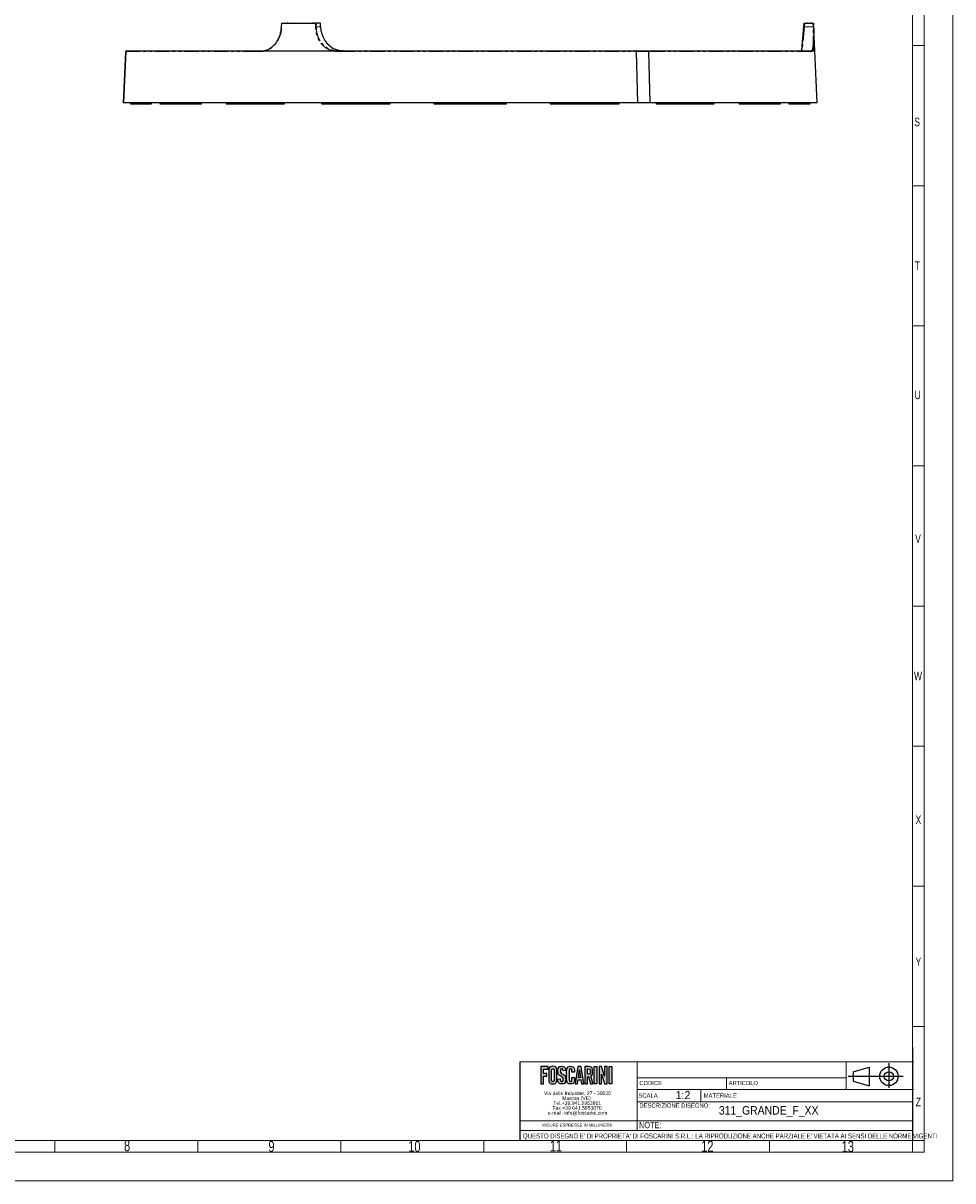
# Model space of a CAD drawing. Header units: millimetres. Extents: x 0 to 841, y 0 to 1481.
# Tile 7 of 29: x 438 to 841, y 0 to 502. Entities that reach past the tile are written whole.
import ezdxf
from ezdxf.enums import TextEntityAlignment as Align

# ---------------------------------------------------------------- set-up
doc = ezdxf.new("R2010")
doc.units = ezdxf.units.MM
doc.linetypes.add('SLD-Combinazione-di-due-tratteggi', pattern=[12.7, 6.35, -1.27, 1.27, -1.27, 1.27, -1.27])
doc.linetypes.add('SLD-Solido', pattern=[0])
for name, color, linetype in [('CARTIGLIO', 7, 'SLD-Solido'), ('DEFAULT', 15, 'SLD-Solido'), ('FORMAT', 7, 'SLD-Solido')]:
    doc.layers.add(name, color=color, linetype=linetype)
doc.styles.add('SLDTEXTSTYLE0', font='ARIAL.TTF', dxfattribs={"width": 0.948})
doc.styles.add('SLDTEXTSTYLE1', font='ARIAL.TTF', dxfattribs={"width": 0.8058})
doc.styles.add('SLDTEXTSTYLE2', font='ARIALN.TTF', dxfattribs={"width": 0.87})
doc.styles.add('SLDTEXTSTYLE3', font='GOTHIC.TTF', dxfattribs={"width": 0.913})
doc.styles.get("Standard").update_dxf_attribs({"font": 'GOTHIC.TTF'})

# ---------------------------------------------------------------- blocks, each defined once
blk = doc.blocks.new('SW_NOTE_0')
at = {"layer": 'CARTIGLIO', "color": 0, "insert": (0, 2.39), "char_height": 1.8521, "attachment_point": 1, "style": 'SLDTEXTSTYLE0'}
blk.add_mtext('DESCRIZIONE DISEGNO:', dxfattribs=at)
blk = doc.blocks.new('SW_NOTE_0_1')
at = {"layer": 'CARTIGLIO', "color": 0, "insert": (0, 2.31), "char_height": 1.793, "attachment_point": 1, "style": 'SLDTEXTSTYLE1'}
blk.add_mtext('CODICE', dxfattribs=at)
blk = doc.blocks.new('SW_NOTE_0_2')
at = {"layer": 'CARTIGLIO', "color": 0, "insert": (0, 2.39), "char_height": 1.851, "attachment_point": 1, "style": 'SLDTEXTSTYLE0'}
blk.add_mtext('SCALA', dxfattribs=at)
blk = doc.blocks.new('SW_NOTE_0_3')
at = {"layer": 'CARTIGLIO', "color": 0, "insert": (0, 2.31), "char_height": 1.793, "attachment_point": 1, "style": 'SLDTEXTSTYLE0'}
blk.add_mtext('ARTICOLO', dxfattribs=at)
blk = doc.blocks.new('SW_NOTE_0_4')
at = {"layer": 'CARTIGLIO', "color": 0, "insert": (0, 2.39), "char_height": 1.851, "attachment_point": 1, "style": 'SLDTEXTSTYLE0'}
blk.add_mtext('MATERIALE', dxfattribs=at)
blk = doc.blocks.new('SW_NOTE_0_5')
at = {"layer": 'DEFAULT', "color": 0, "insert": (3.28, 4.51), "char_height": 3.5, "attachment_point": 2, "style": 'SLDTEXTSTYLE0'}
blk.add_mtext('1:2', dxfattribs=at)
blk = doc.blocks.new('SW_NOTE_0_6')
at = {"layer": 'CARTIGLIO', "color": 0, "insert": (14.88, 1.71), "char_height": 1.3229, "attachment_point": 2, "style": 'SLDTEXTSTYLE0'}
blk.add_mtext('MISURE ESPRESSE IN MILLIMETRI', dxfattribs=at)
blk = doc.blocks.new('SW_NOTE_0_7')
at = {"layer": 'CARTIGLIO', "color": 0, "insert": (0, 2.73), "char_height": 2.11667, "attachment_point": 1, "style": 'SLDTEXTSTYLE2'}
blk.add_mtext("QUESTO DISEGNO E' DI PROPRIETA' DI FOSCARINI S.R.L.: LA RIPRODUZIONE ANCHE PARZIALE E' VIETATA AI SENSI DELLE NORME VIGENTI", dxfattribs=at)
blk = doc.blocks.new('SW_NOTE_0_8')
at = {"layer": 'CARTIGLIO', "color": 0, "insert": (0, 3.41), "char_height": 2.646, "attachment_point": 1, "style": 'SLDTEXTSTYLE2'}
blk.add_mtext('NOTE:', dxfattribs=at)
blk = doc.blocks.new('SW_NOTE_0_9')
at = {"color": 0, "linetype": 'Continuous', "lineweight": 0, "char_height": 1.5875, "attachment_point": 2, "style": 'SLDTEXTSTYLE0'}
for s, insert in [('Via delle Industrie, 27 - 30020 ', (14.56, 2.05)), ('Marcon (VE)', (14.17, -0.07)), ('Fax +39.041.5953870 ', (14.39, -4.3)), ('Tel.+39.041.5953811 ', (14.47, -2.19)), ('e-mail: info@foscarini.com', (14.59, -6.42))]:
    blk.add_mtext(s, dxfattribs=dict(at, insert=insert))
blk = doc.blocks.new('Blocco1')
at = {"layer": 'FORMAT'}
for points in [[(-99.41, 46.99), (-97.41, 46.99), (-97.41, 48.13), (-100.55, 48.13), (-100.55, 40.69), (-99.41, 40.69), (-99.41, 43.96), (-97.92, 43.96), (-97.92, 45.1), (-99.41, 45.1)], [(-76.23, 40.69), (-77.37, 40.69), (-77.37, 48.13), (-76.23, 48.13)], [(-71.83, 48.13), (-72.91, 48.13), (-72.91, 43.98), (-74.22, 48.13), (-75.29, 48.13), (-75.29, 40.69), (-74.22, 40.69), (-74.22, 44.8), (-72.91, 40.71), (-72.91, 40.71), (-72.91, 40.69), (-71.83, 40.69)], [(-69.8, 40.69), (-70.94, 40.69), (-70.94, 48.13), (-69.8, 48.13)]]:
    blk.add_hatch(color=256, dxfattribs=at).paths.add_polyline_path(points, flags=0)
h = blk.add_hatch(color=256, dxfattribs=at)
edge = h.paths.add_edge_path(flags=0)
edge.add_spline(control_points=[(-97.07, 42.49), (-97.07, 41.44), (-96.52, 40.59), (-95.35, 40.59), (-94.17, 40.59), (-93.62, 41.44), (-93.62, 42.49)], knot_values=[0, 0, 0, 0, 1, 2, 3, 4, 4, 4, 4], weights=[1, 1, 1, 1, 1, 1, 1], degree=3, periodic=0)
edge.add_line((-93.62, 42.49), (-93.62, 46.32))
edge.add_spline(control_points=[(-93.62, 46.32), (-93.62, 47.37), (-94.17, 48.23), (-95.35, 48.23), (-96.52, 48.23), (-97.07, 47.37), (-97.07, 46.32)], knot_values=[0, 0, 0, 0, 1, 2, 3, 4, 4, 4, 4], weights=[1, 1, 1, 1, 1, 1, 1], degree=3, periodic=0)
edge.add_line((-97.07, 46.32), (-97.07, 42.49))
edge = h.paths.add_edge_path(flags=0)
edge.add_line((-95.94, 42.52), (-95.94, 46.29))
edge.add_spline(control_points=[(-95.94, 46.29), (-95.94, 46.85), (-95.8, 47.12), (-95.35, 47.12), (-94.89, 47.12), (-94.75, 46.85), (-94.75, 46.29)], knot_values=[0, 0, 0, 0, 1, 2, 3, 4, 4, 4, 4], weights=[1, 1, 1, 1, 1, 1, 1], degree=3, periodic=0)
edge.add_line((-94.75, 46.29), (-94.75, 42.52))
edge.add_spline(control_points=[(-94.75, 42.52), (-94.75, 41.97), (-94.89, 41.7), (-95.35, 41.7), (-95.8, 41.7), (-95.94, 41.97), (-95.94, 42.52)], knot_values=[0, 0, 0, 0, 1, 2, 3, 4, 4, 4, 4], weights=[1, 1, 1, 1, 1, 1, 1], degree=3, periodic=0)
h = blk.add_hatch(color=256, dxfattribs=at)
edge = h.paths.add_edge_path(flags=0)
edge.add_spline(control_points=[(-90.84, 46.29), (-90.89, 46.93), (-91.19, 47.12), (-91.44, 47.12), (-91.8, 47.12), (-92.05, 46.85), (-92.05, 46.39), (-92.05, 45.12), (-89.77, 44.51), (-89.77, 42.49), (-89.77, 41.27), (-90.5, 40.59), (-91.55, 40.59), (-92.59, 40.59), (-93.19, 41.54), (-93.23, 42.65)], knot_values=[0, 0, 0, 0, 1, 2, 3, 4, 5, 6, 7, 8, 9, 10, 11, 12, 13, 13, 13, 13], weights=[1, 1, 1, 1, 1, 1, 1, 1, 1, 1, 1, 1, 1, 1, 1, 1], degree=3, periodic=0)
edge.add_line((-93.23, 42.65), (-92.16, 42.82))
edge.add_spline(control_points=[(-92.16, 42.82), (-92.12, 42.07), (-91.85, 41.7), (-91.49, 41.7), (-91.1, 41.7), (-90.84, 41.94), (-90.84, 42.38), (-90.84, 43.85), (-93.12, 44.24), (-93.12, 46.38), (-93.12, 47.56), (-92.49, 48.23), (-91.38, 48.23), (-90.47, 48.23), (-89.87, 47.48), (-89.77, 46.43)], knot_values=[0, 0, 0, 0, 1, 2, 3, 4, 5, 6, 7, 8, 9, 10, 11, 12, 13, 13, 13, 13], weights=[1, 1, 1, 1, 1, 1, 1, 1, 1, 1, 1, 1, 1, 1, 1, 1], degree=3, periodic=0)
edge.add_line((-89.77, 46.43), (-90.84, 46.29))
h = blk.add_hatch(color=256, dxfattribs=at)
edge = h.paths.add_edge_path(flags=0)
edge.add_line((-85.91, 45.64), (-87.05, 45.64))
edge.add_line((-87.05, 45.64), (-87.05, 46.22))
edge.add_spline(control_points=[(-87.05, 46.22), (-87.05, 46.85), (-87.31, 47.12), (-87.6, 47.12), (-88.06, 47.12), (-88.2, 46.85), (-88.2, 46.29)], knot_values=[0, 0, 0, 0, 1, 2, 3, 4, 4, 4, 4], weights=[1, 1, 1, 1, 1, 1, 1], degree=3, periodic=0)
edge.add_line((-88.2, 46.29), (-88.2, 42.52))
edge.add_spline(control_points=[(-88.2, 42.52), (-88.2, 41.97), (-88.06, 41.7), (-87.6, 41.7), (-87.19, 41.7), (-87.05, 41.97), (-87.05, 42.45)], knot_values=[0, 0, 0, 0, 1, 2, 3, 4, 4, 4, 4], weights=[1, 1, 1, 1, 1, 1, 1], degree=3, periodic=0)
edge.add_line((-87.05, 42.45), (-87.05, 43.35))
edge.add_line((-87.05, 43.35), (-85.91, 43.35))
edge.add_line((-85.91, 43.35), (-85.91, 42.49))
edge.add_spline(control_points=[(-85.91, 42.49), (-85.91, 41.44), (-86.46, 40.59), (-87.6, 40.59), (-88.79, 40.59), (-89.34, 41.44), (-89.34, 42.49)], knot_values=[0, 0, 0, 0, 1, 2, 3, 4, 4, 4, 4], weights=[1, 1, 1, 1, 1, 1, 1], degree=3, periodic=0)
edge.add_line((-89.34, 42.49), (-89.34, 46.32))
edge.add_spline(control_points=[(-89.34, 46.32), (-89.34, 47.37), (-88.79, 48.23), (-87.6, 48.23), (-86.46, 48.23), (-85.91, 47.3), (-85.91, 46.19)], knot_values=[0, 0, 0, 0, 1, 2, 3, 4, 4, 4, 4], weights=[1, 1, 1, 1, 1, 1, 1], degree=3, periodic=0)
edge.add_line((-85.91, 46.19), (-85.91, 45.64))
h = blk.add_hatch(color=256, dxfattribs=at)
h.paths.add_polyline_path([(-83.2, 42.37), (-82.93, 40.7), (-81.86, 40.7), (-83.05, 48.14), (-84.48, 48.14), (-85.66, 40.7), (-84.59, 40.7), (-84.33, 42.37)], flags=0)
h.paths.add_polyline_path([(-83.76, 46.65), (-83.37, 43.44), (-84.16, 43.44)], flags=0)
h = blk.add_hatch(color=256, dxfattribs=at)
edge = h.paths.add_edge_path(flags=0)
edge.add_line((-79.03, 40.69), (-77.92, 40.69))
edge.add_line((-77.92, 40.69), (-77.92, 40.69))
edge.add_line((-77.92, 40.69), (-77.92, 40.69))
edge.add_line((-77.92, 40.69), (-77.98, 40.91))
edge.add_line((-77.98, 40.91), (-78.82, 44.06))
edge.add_spline(control_points=[(-78.82, 44.06), (-78.46, 44.26), (-78.07, 44.74), (-78.07, 45.93), (-78.07, 47.52), (-78.69, 48.13), (-79.89, 48.13)], knot_values=[0, 0, 0, 0, 1, 2, 3, 4, 4, 4, 4], weights=[1, 1, 1, 1, 1, 1, 1], degree=3, periodic=0)
edge.add_line((-79.89, 48.13), (-81.39, 48.13))
edge.add_line((-81.39, 48.13), (-81.39, 40.69))
edge.add_line((-81.39, 40.69), (-80.32, 40.69))
edge.add_line((-80.32, 40.69), (-80.32, 43.74))
edge.add_spline(control_points=[(-80.32, 43.74), (-80.16, 43.74), (-79.98, 43.75), (-79.85, 43.76)], knot_values=[0, 0, 0, 0, 1, 1, 1, 1], weights=[1, 1, 1, 1], degree=3, periodic=0)
edge.add_line((-79.85, 43.76), (-79.03, 40.69))
edge = h.paths.add_edge_path(flags=0)
edge.add_spline(control_points=[(-79.94, 47.08), (-79.36, 47.08), (-79.14, 46.82), (-79.14, 45.93), (-79.14, 45.05), (-79.36, 44.79), (-79.94, 44.79)], knot_values=[0, 0, 0, 0, 1, 2, 3, 4, 4, 4, 4], weights=[1, 1, 1, 1, 1, 1, 1], degree=3, periodic=0)
edge.add_line((-79.94, 44.79), (-80.32, 44.79))
edge.add_line((-80.32, 44.79), (-80.32, 47.08))
edge.add_line((-80.32, 47.08), (-79.94, 47.08))
at = {"layer": 'CARTIGLIO', "color": 208, "linetype": 'SLD-Solido', "lineweight": 18, "true_color": 0x400040}
for p, q in [((-109.59, 50.15), (-58.81, 50.15)), ((-58.81, 38.2), (-58.81, 50.15)), ((-58.81, 50.15), (61.25, 50.15)), ((31.84, 38.2), (31.84, 50.15)), ((-58.81, 43.3), (31.84, 43.3)), ((-55.6, 40.25), (-55.6, 40.25)), ((-20.05, 43.3), (-20.05, 38.2)), ((-58.81, 38.2), (-58.81, 24.66)), ((-58.81, 38.2), (61.25, 38.2)), ((-31.12, 38.2), (-31.12, 32.88)), ((-58.81, 32.88), (60.69, 32.88)), ((-58.81, 24.66), (-109.59, 24.66)), ((-109.59, 20.34), (60.69, 20.34)), ((60.69, 24.66), (-58.81, 24.66)), ((-58.81, 24.66), (-58.81, 20.34)), ((60.69, 20.34), (60.69, 24.66)), ((60.69, 20.29), (60.69, 24.66)), ((60.69, 16.08), (60.69, 20.34)), ((60.69, 16.08), (60.69, 20.29)), ((-109.59, 16.08), (60.69, 16.08)), ((-109.59, 16.08), (60.69, 16.08)), ((-109.59, 16.08), (60.69, 16.08))]:
    blk.add_line(p, q, dxfattribs=at)
at = {"layer": 'FORMAT', "color": 208, "true_color": 0x400040}
for p, q in [((-109.59, 50.15), (-109.59, 16.08)), ((35, 45.8), (41.93, 47.8)), ((35, 45.8), (35, 41.8)), ((41.93, 47.8), (41.93, 39.8)), ((50.45, 49.66), (50.45, 38.89)), ((56.65, 43.8), (32.8, 43.8)), ((35, 41.8), (41.93, 39.8))]:
    blk.add_line(p, q, dxfattribs=at)
at = {"layer": 'FORMAT', "color": 7}
for p, q in [((-97.41, 48.13), (-100.55, 48.13)), ((-100.55, 48.13), (-100.55, 40.69)), ((-99.41, 45.1), (-99.41, 46.99)), ((-99.41, 46.99), (-97.41, 46.99)), ((-97.41, 46.99), (-97.41, 48.13)), ((-97.07, 46.32), (-97.07, 42.49)), ((-95.94, 42.52), (-95.94, 46.29)), ((-94.75, 46.29), (-94.75, 42.52)), ((-93.62, 42.49), (-93.62, 46.32)), ((-89.77, 46.43), (-90.84, 46.29)), ((-89.34, 42.49), (-89.34, 46.32)), ((-88.2, 46.29), (-88.2, 42.52)), ((-87.05, 45.64), (-87.05, 46.22)), ((-85.91, 45.64), (-87.05, 45.64)), ((-85.91, 46.19), (-85.91, 45.64)), ((-84.48, 48.14), (-85.66, 40.7)), ((-83.05, 48.14), (-84.48, 48.14)), ((-84.16, 43.44), (-83.76, 46.65)), ((-83.76, 46.65), (-83.37, 43.44)), ((-81.86, 40.7), (-83.05, 48.14)), ((-79.89, 48.13), (-81.39, 48.13)), ((-81.39, 48.13), (-81.39, 40.69)), ((-80.32, 44.79), (-80.32, 47.08)), ((-80.32, 47.08), (-79.94, 47.08)), ((-77.37, 40.69), (-77.37, 48.13)), ((-77.37, 48.13), (-76.23, 48.13)), ((-76.23, 48.13), (-76.23, 40.69)), ((-74.22, 48.13), (-75.29, 48.13)), ((-75.29, 48.13), (-75.29, 40.69)), ((-72.91, 43.98), (-74.22, 48.13)), ((-72.91, 48.13), (-72.91, 43.98)), ((-71.83, 48.13), (-72.91, 48.13)), ((-71.83, 40.69), (-71.83, 48.13)), ((-70.94, 40.69), (-70.94, 48.13)), ((-70.94, 48.13), (-69.8, 48.13)), ((-69.8, 48.13), (-69.8, 40.69)), ((-100.55, 40.69), (-99.41, 40.69)), ((-97.92, 45.1), (-99.41, 45.1)), ((-99.41, 40.69), (-99.41, 43.96)), ((-99.41, 43.96), (-97.92, 43.96)), ((-97.92, 43.96), (-97.92, 45.1)), ((-93.23, 42.65), (-92.16, 42.82)), ((-87.05, 42.45), (-87.05, 43.35)), ((-87.05, 43.35), (-85.91, 43.35)), ((-85.91, 43.35), (-85.91, 42.49)), ((-85.66, 40.7), (-84.59, 40.7)), ((-84.59, 40.7), (-84.33, 42.37)), ((-84.33, 42.37), (-83.2, 42.37)), ((-83.37, 43.44), (-84.16, 43.44)), ((-83.2, 42.37), (-82.93, 40.7)), ((-82.93, 40.7), (-81.86, 40.7)), ((-81.39, 40.69), (-80.32, 40.69)), ((-79.94, 44.79), (-80.32, 44.79)), ((-80.32, 40.69), (-80.32, 43.74)), ((-79.85, 43.76), (-79.03, 40.69)), ((-79.03, 40.69), (-77.92, 40.69)), ((-77.98, 40.91), (-78.82, 44.06)), ((-77.92, 40.69), (-77.98, 40.91)), ((-77.92, 40.69), (-77.92, 40.69)), ((-77.92, 40.69), (-77.92, 40.69)), ((-76.23, 40.69), (-77.37, 40.69)), ((-75.29, 40.69), (-74.22, 40.69)), ((-74.22, 40.69), (-74.22, 44.8)), ((-74.22, 44.8), (-72.91, 40.71)), ((-72.91, 40.71), (-72.91, 40.71)), ((-72.91, 40.71), (-72.91, 40.69)), ((-72.91, 40.69), (-71.83, 40.69)), ((-69.8, 40.69), (-70.94, 40.69))]:
    blk.add_line(p, q, dxfattribs=at)
at = {"layer": 'FORMAT', "color": 208, "true_color": 0x400040}
for radius in [4, 2]:
    blk.add_circle((50.45, 43.88), radius, dxfattribs=at)
at = {"layer": 'FORMAT', "color": 7}
for points in [[(-93.62, 46.32), (-93.62, 47.37), (-94.17, 48.23), (-95.35, 48.23), (-96.52, 48.23), (-97.07, 47.37), (-97.07, 46.32)], [(-95.94, 46.29), (-95.94, 46.85), (-95.8, 47.12), (-95.35, 47.12), (-94.89, 47.12), (-94.75, 46.85), (-94.75, 46.29)], [(-90.84, 46.29), (-90.89, 46.93), (-91.19, 47.12), (-91.44, 47.12), (-91.8, 47.12), (-92.05, 46.85), (-92.05, 46.39), (-92.05, 45.12), (-89.77, 44.51), (-89.77, 42.49), (-89.77, 41.27), (-90.5, 40.59), (-91.55, 40.59), (-92.59, 40.59), (-93.19, 41.54), (-93.23, 42.65)], [(-92.16, 42.82), (-92.12, 42.07), (-91.85, 41.7), (-91.49, 41.7), (-91.1, 41.7), (-90.84, 41.94), (-90.84, 42.38), (-90.84, 43.85), (-93.12, 44.24), (-93.12, 46.38), (-93.12, 47.56), (-92.49, 48.23), (-91.38, 48.23), (-90.47, 48.23), (-89.87, 47.48), (-89.77, 46.43)], [(-89.34, 46.32), (-89.34, 47.37), (-88.79, 48.23), (-87.6, 48.23), (-86.46, 48.23), (-85.91, 47.3), (-85.91, 46.19)], [(-87.05, 46.22), (-87.05, 46.85), (-87.31, 47.12), (-87.6, 47.12), (-88.06, 47.12), (-88.2, 46.85), (-88.2, 46.29)], [(-79.94, 47.08), (-79.36, 47.08), (-79.14, 46.82), (-79.14, 45.93), (-79.14, 45.05), (-79.36, 44.79), (-79.94, 44.79)], [(-78.82, 44.06), (-78.46, 44.26), (-78.07, 44.74), (-78.07, 45.93), (-78.07, 47.52), (-78.69, 48.13), (-79.89, 48.13)], [(-97.07, 42.49), (-97.07, 41.44), (-96.52, 40.59), (-95.35, 40.59), (-94.17, 40.59), (-93.62, 41.44), (-93.62, 42.49)], [(-94.75, 42.52), (-94.75, 41.97), (-94.89, 41.7), (-95.35, 41.7), (-95.8, 41.7), (-95.94, 41.97), (-95.94, 42.52)], [(-85.91, 42.49), (-85.91, 41.44), (-86.46, 40.59), (-87.6, 40.59), (-88.79, 40.59), (-89.34, 41.44), (-89.34, 42.49)], [(-88.2, 42.52), (-88.2, 41.97), (-88.06, 41.7), (-87.6, 41.7), (-87.19, 41.7), (-87.05, 41.97), (-87.05, 42.45)], [(-80.32, 43.74), (-80.16, 43.74), (-79.98, 43.75), (-79.85, 43.76)]]:
    blk.add_open_spline(points, degree=3, dxfattribs=at)
at = {"color": 7, "linetype": 'Continuous', "lineweight": 0}
blk.add_blockref('SW_NOTE_0_9', (-99.23, 35.28), dxfattribs=at)
at = {"layer": 'CARTIGLIO', "color": 7, "true_color": 0xffffff}
for name, p in [('SW_NOTE_0_1', (-57.8, 39.57)), ('SW_NOTE_0_3', (-19.02, 39.57)), ('SW_NOTE_0_2', (-58.21, 34.1)), ('SW_NOTE_0_4', (-29.93, 34.1)), ('SW_NOTE_0', (-57.8, 29.75)), ('SW_NOTE_0_6', (-99.59, 21.72)), ('SW_NOTE_0_8', (-57.9, 20.65)), ('SW_NOTE_0_7', (-108.3, 16.36))]:
    blk.add_blockref(name, p, dxfattribs=at)
at = {"layer": 'DEFAULT', "color": 13, "true_color": 0xff5757}
blk.add_blockref('SW_NOTE_0_5', (-42.16, 32.98), dxfattribs=at)
at = {"layer": 'FORMAT', "color": 7, "style": 'SLDTEXTSTYLE3', "width": 0.913}
blk.add_attdef('AUTOATTR2', text='', height=3.7, dxfattribs=at).set_placement((-0.99, 30.91), align=Align.TOP_CENTER)
at = {"layer": 'FORMAT', "color": 7}
for tag in ['AUTOATTR0', 'AUTOATTR1']:
    blk.add_attdef(tag, (0, 0), '', height=3.5, dxfattribs=at)

msp = doc.modelspace()

# ---------------------------------------------------------------- linework, layer by layer
at = {"color": 7, "linetype": 'SLD-Solido', "lineweight": 18}
for p, q in [((841, 0), (841, 1481.42)), ((828.5, 12.5), (828.5, 1468.92)), ((823.5, 57.9), (823.5, 1463.92)), ((823.5, 492.13), (828.5, 492.13)), ((823.5, 431.4), (828.5, 431.4)), ((823.5, 370.66), (828.5, 370.66)), ((823.5, 309.92), (828.5, 309.92)), ((823.5, 249.19), (828.5, 249.19)), ((823.5, 188.45), (828.5, 188.45)), ((823.5, 127.71), (828.5, 127.71)), ((823.5, 66.97), (828.5, 66.97)), ((17.5, 17.5), (823.5, 17.5)), ((451.5, 12.5), (451.5, 17.5)), ((451.5, 12.5), (451.5, 17.5)), ((513.5, 12.5), (513.5, 17.5)), ((513.5, 12.5), (513.5, 17.5)), ((575.5, 12.5), (575.5, 17.5)), ((575.5, 12.5), (575.5, 17.5)), ((637.5, 12.5), (637.5, 17.5)), ((637.5, 12.5), (637.5, 17.5)), ((699.5, 12.5), (699.5, 17.5)), ((699.5, 12.5), (699.5, 17.5)), ((761.5, 12.5), (761.5, 17.5)), ((761.5, 12.5), (761.5, 17.5)), ((823.5, 17.5), (828.5, 17.5)), ((823.5, 17.5), (823.5, 12.5)), ((823.5, 17.5), (828.5, 17.5)), ((12.5, 12.5), (828.5, 12.5)), ((841, 0), (0, 0))]:
    msp.add_line(p, q, dxfattribs=at)
at = {"color": 7, "linetype": 'SLD-Solido', "lineweight": 25}
for p, q in [((552.23, 502.09), (552.23, 501.84)), ((552.33, 502.09), (552.33, 501.84)), ((563.15, 502.09), (563.15, 501.84)), ((564.15, 502.09), (564.15, 501.84)), ((777.56, 502.09), (777.56, 501.84)), ((779.56, 502.09), (779.56, 501.84)), ((549.83, 501.84), (564.55, 501.84)), ((566.64, 501.84), (564.89, 501.84)), ((566.64, 501.84), (566.68, 501.84)), ((566.75, 500.33), (566.68, 501.84)), ((775.43, 490.33), (776.41, 500.34)), ((776.41, 500.34), (776.56, 501.84)), ((776.56, 501.84), (776.81, 501.84)), ((776.81, 501.84), (780.31, 501.84)), ((781.11, 489.81), (780.56, 501.84)), ((482.17, 489.57), (481.15, 467.34)), ((482.17, 489.57), (481.15, 467.34)), ((482.2, 489.57), (481.18, 467.34)), ((482.42, 489.81), (482.45, 489.81)), ((482.45, 489.81), (539.45, 489.81)), ((539.45, 489.81), (540.6, 489.81)), ((540.6, 489.81), (540.99, 489.81)), ((542.73, 489.81), (542.7, 489.82)), ((572.1, 489.82), (572.06, 489.81)), ((574.33, 489.81), (574.78, 489.81)), ((574.78, 489.81), (576.13, 489.81)), ((576.13, 489.81), (708.82, 489.81)), ((703.67, 489.81), (779.36, 489.81)), ((704.28, 467.34), (703.79, 489.57)), ((708.95, 489.57), (709.48, 467.34)), ((775.36, 489.91), (775.43, 490.33)), ((779.36, 489.81), (779.56, 489.81)), ((779.56, 489.81), (779.63, 489.81)), ((780.15, 489.81), (780.14, 489.82)), ((782.15, 467.34), (781.11, 489.81)), ((709.48, 467.34), (481.15, 467.34)), ((481.18, 467.34), (481.15, 467.34)), ((484.21, 467.34), (484.21, 466.84)), ((484.21, 466.84), (488.71, 466.84)), ((488.71, 466.84), (493.29, 466.84)), ((493.29, 466.84), (493.4, 466.84)), ((493.4, 466.84), (493.4, 467.34)), ((497.03, 467.34), (497.03, 466.84)), ((497.03, 466.84), (497.2, 466.84)), ((497.2, 466.84), (511, 466.84)), ((511, 466.84), (515.03, 466.84)), ((515.03, 466.84), (515.03, 467.34)), ((525.82, 467.34), (525.82, 466.84)), ((525.82, 466.84), (529.73, 466.84)), ((529.73, 466.84), (549.96, 466.84)), ((549.96, 466.84), (551, 466.84)), ((551, 466.84), (551, 467.34)), ((567.1, 467.34), (567.1, 466.84)), ((567.1, 466.84), (568.31, 466.84)), ((568.31, 466.84), (594.24, 466.84)), ((594.24, 466.84), (596.97, 466.84)), ((596.97, 466.84), (596.97, 467.34)), ((615.9, 467.34), (615.9, 466.84)), ((615.9, 466.84), (618.44, 466.84)), ((618.44, 466.84), (644.85, 466.84)), ((644.85, 466.84), (647.4, 466.84)), ((647.4, 466.84), (647.4, 467.34)), ((666.32, 467.34), (666.32, 466.84)), ((666.32, 466.84), (669.06, 466.84)), ((669.06, 466.84), (694.98, 466.84)), ((694.98, 466.84), (696.19, 466.84)), ((696.19, 466.84), (696.19, 467.34)), ((782.15, 467.34), (704.28, 467.34)), ((712.29, 467.34), (712.29, 466.84)), ((712.29, 466.84), (713.33, 466.84)), ((713.33, 466.84), (733.56, 466.84)), ((733.56, 466.84), (737.47, 466.84)), ((737.47, 466.84), (737.47, 467.34)), ((748.26, 467.34), (748.26, 466.84)), ((748.26, 466.84), (752.3, 466.84)), ((752.3, 466.84), (766.09, 466.84)), ((766.09, 466.84), (766.26, 466.84)), ((766.26, 466.84), (766.26, 467.34)), ((769.9, 467.34), (769.9, 466.84)), ((769.9, 466.84), (770, 466.84)), ((770, 466.84), (774.59, 466.84)), ((774.59, 466.84), (779.08, 466.84)), ((779.08, 466.84), (779.08, 467.34))]:
    msp.add_line(p, q, dxfattribs=at)
at = {"color": 8, "linetype": 'SLD-Combinazione-di-due-tratteggi', "lineweight": 18}
for p, q in [((564.89, 501.84), (564.87, 500.31)), ((564.87, 500.31), (566.72, 500.31)), ((566.72, 500.31), (566.64, 501.84)), ((776.66, 500.31), (775.68, 490.54)), ((776.41, 500.34), (776.66, 500.31)), ((776.81, 501.84), (776.66, 500.31)), ((780.35, 500.31), (776.66, 500.31)), ((780.35, 500.31), (780.31, 501.84)), ((780.35, 500.31), (780.6, 500.32)), ((780.58, 500.88), (780.6, 500.32)), ((539.3, 489.57), (482.17, 489.57)), ((482.2, 489.57), (482.17, 489.57)), ((540.45, 489.57), (539.3, 489.57)), ((540.83, 489.57), (540.45, 489.57)), ((574.69, 489.57), (574.23, 489.57)), ((576.04, 489.57), (574.69, 489.57)), ((708.95, 489.57), (576.04, 489.57)), ((779.61, 489.57), (703.79, 489.57)), ((779.81, 489.57), (779.61, 489.57)), ((779.87, 489.57), (779.81, 489.57)), ((488.71, 467.34), (488.71, 466.84)), ((493.29, 467.34), (493.29, 466.84)), ((497.2, 467.34), (497.2, 466.84)), ((511, 467.34), (511, 466.84)), ((529.73, 467.34), (529.73, 466.84)), ((549.96, 467.34), (549.96, 466.84)), ((568.31, 467.34), (568.31, 466.84)), ((594.24, 467.34), (594.24, 466.84)), ((618.44, 467.34), (618.44, 466.84)), ((644.85, 467.34), (644.85, 466.84)), ((669.06, 467.34), (669.06, 466.84)), ((694.98, 467.34), (694.98, 466.84)), ((713.33, 467.34), (713.33, 466.84)), ((733.56, 467.34), (733.56, 466.84)), ((752.3, 467.34), (752.3, 466.84)), ((766.09, 467.34), (766.09, 466.84)), ((770, 467.34), (770, 466.84)), ((774.59, 467.34), (774.59, 466.84))]:
    msp.add_line(p, q, dxfattribs=at)
at = {"color": 7, "linetype": 'SLD-Solido', "lineweight": 25, "flags": 128}
for points in [[(549.71, 501.84), (549.71, 501.83), (549.69, 500.32)], [(780.56, 501.84), (780.57, 501.34), (780.58, 500.88)], [(703.79, 489.57), (703.79, 489.62), (703.78, 489.67), (703.77, 489.71), (703.75, 489.74), (703.73, 489.77), (703.71, 489.79), (703.69, 489.81), (703.67, 489.81)], [(708.82, 489.81), (708.85, 489.81), (708.87, 489.79), (708.89, 489.77), (708.91, 489.74), (708.93, 489.71), (708.94, 489.67), (708.95, 489.62), (708.95, 489.57)]]:
    msp.add_lwpolyline(points, dxfattribs=at)
at = {"color": 8, "linetype": 'SLD-Combinazione-di-due-tratteggi', "lineweight": 18, "flags": 128}
for points in [[(549.83, 501.84), (549.82, 501.34), (549.81, 500.32)], [(564.53, 500.32), (564.54, 500.82), (564.55, 501.84)], [(539.45, 489.81), (539.42, 489.81), (539.39, 489.79), (539.37, 489.77), (539.34, 489.74), (539.32, 489.71), (539.31, 489.67), (539.3, 489.62), (539.3, 489.57)], [(540.6, 489.81), (540.57, 489.81), (540.54, 489.79), (540.52, 489.77), (540.49, 489.74), (540.47, 489.71), (540.46, 489.67), (540.45, 489.62), (540.45, 489.57)], [(540.99, 489.81), (540.96, 489.81), (540.93, 489.79), (540.9, 489.77), (540.88, 489.74), (540.86, 489.71), (540.85, 489.67), (540.84, 489.62), (540.83, 489.57)], [(574.23, 489.57), (574.23, 489.62), (574.24, 489.67), (574.25, 489.71), (574.26, 489.74), (574.28, 489.77), (574.29, 489.79), (574.31, 489.81), (574.33, 489.81)], [(574.69, 489.57), (574.69, 489.62), (574.69, 489.67), (574.7, 489.71), (574.71, 489.74), (574.73, 489.77), (574.75, 489.79), (574.76, 489.81), (574.78, 489.81)], [(576.04, 489.57), (576.04, 489.62), (576.04, 489.67), (576.05, 489.71), (576.06, 489.74), (576.08, 489.77), (576.09, 489.79), (576.11, 489.81), (576.13, 489.81)]]:
    msp.add_lwpolyline(points, dxfattribs=at)
at = {"color": 7, "linetype": 'SLD-Solido', "lineweight": 25}
for centre, radius, start, end in [((549.71, 500.44), 0.132, 257.1905, 271.8207), ((566.72, 500.36), 0.0449, 267.0807, 313.4898), ((482.42, 489.56), 0.25, 90, 177.3629), ((482.45, 489.56), 0.25, 90.0053, 177.3689)]:
    msp.add_arc(centre, radius, start, end, dxfattribs=at)
at = {"color": 8, "linetype": 'SLD-Combinazione-di-due-tratteggi', "lineweight": 18}
for centre, radius, start, end in [((549.77, 499.39), 0.933, 87.6981, 95.2909), ((564.55, 492.05), 8.27, 87.7363, 90.0926), ((775.66, 490.3), 0.24, 87.3737, 172.4886), ((779.36, 489.56), 0.249, 2.3298, 89.725), ((779.56, 489.56), 0.249, 2.3704, 89.7617), ((779.63, 489.56), 0.249, 2.3834, 89.7734)]:
    msp.add_arc(centre, radius, start, end, dxfattribs=at)
at = {"color": 7, "linetype": 'SLD-Solido', "lineweight": 25}
msp.add_ellipse((575.81, 500.31), major_axis=(-2.02, 10.36), ratio=0.857592, start_param=1.404681, end_param=2.601382, dxfattribs=at)
at = {"color": 8, "linetype": 'SLD-Combinazione-di-due-tratteggi', "lineweight": 18}
for points, knots in [([(549.81, 500.32), (549.8, 499.71), (549.75, 499.1), (549.56, 497.91), (549.42, 497.32), (549.06, 496.17), (548.84, 495.62), (548.33, 494.56), (548.04, 494.06), (547.39, 493.1), (547.03, 492.67), (546.28, 491.87), (545.87, 491.5), (545.02, 490.86), (544.58, 490.58), (543.9, 490.24), (543.67, 490.14), (543.32, 490), (543.2, 489.96), (543.03, 489.9), (542.97, 489.88), (542.85, 489.85), (542.79, 489.83), (542.73, 489.81)], [0, 0, 0, 0, 0.125, 0.125, 0.25, 0.25, 0.375, 0.375, 0.5, 0.5, 0.625, 0.625, 0.75, 0.75, 0.875, 0.875, 0.9375, 0.9375, 0.96875, 0.96875, 0.984375, 0.984375, 1, 1, 1, 1]), ([(572.06, 489.81), (571.51, 489.95), (570.98, 490.13), (569.96, 490.58), (569.47, 490.86), (568.52, 491.5), (568.09, 491.87), (567.28, 492.67), (566.9, 493.1), (566.22, 494.06), (565.93, 494.56), (565.42, 495.62), (565.2, 496.17), (564.86, 497.32), (564.73, 497.91), (564.57, 499.1), (564.53, 499.71), (564.53, 500.32)], [0, 0, 0, 0, 0.125, 0.125, 0.25, 0.25, 0.375, 0.375, 0.5, 0.5, 0.625, 0.625, 0.75, 0.75, 0.875, 0.875, 1, 1, 1, 1]), ([(564.87, 500.31), (564.87, 499.71), (564.9, 499.12), (565.06, 497.96), (565.19, 497.39), (565.52, 496.26), (565.73, 495.72), (566.23, 494.68), (566.52, 494.19), (567.18, 493.26), (567.55, 492.83), (568.14, 492.25), (568.35, 492.06), (568.78, 491.71), (569, 491.54), (569.7, 491.07), (570.18, 490.8), (570.93, 490.47), (571.18, 490.37), (571.71, 490.2), (571.97, 490.12), (572.24, 490.06)], [0, 0, 0, 0, 0.125, 0.125, 0.25, 0.25, 0.375, 0.375, 0.5, 0.5, 0.625, 0.625, 0.6875, 0.6875, 0.75, 0.75, 0.875, 0.875, 0.9375, 0.9375, 1, 1, 1, 1]), ([(779.9, 490.06), (779.93, 490.12), (779.97, 490.2), (780.03, 490.37), (780.06, 490.47), (780.15, 490.8), (780.2, 491.07), (780.27, 491.54), (780.29, 491.71), (780.33, 492.06), (780.34, 492.25), (780.38, 492.83), (780.4, 493.26), (780.43, 494.19), (780.43, 494.68), (780.44, 495.72), (780.43, 496.26), (780.42, 497.39), (780.4, 497.96), (780.38, 499.12), (780.36, 499.71), (780.35, 500.31)], [0, 0, 0, 0, 0.0625, 0.0625, 0.125, 0.125, 0.25, 0.25, 0.3125, 0.3125, 0.375, 0.375, 0.5, 0.5, 0.625, 0.625, 0.75, 0.75, 0.875, 0.875, 1, 1, 1, 1]), ([(542.7, 489.82), (542.69, 489.89), (542.7, 489.95), (542.73, 490.03), (542.77, 490.06), (542.8, 490.06)], [0, 0, 0, 0, 0.5, 0.5, 1, 1, 1, 1]), ([(572.1, 489.82), (572.11, 489.89), (572.13, 489.95), (572.19, 490.03), (572.22, 490.06), (572.24, 490.06)], [0, 0, 0, 0, 0.5, 0.5, 1, 1, 1, 1]), ([(775.68, 490.54), (775.65, 490.3), (775.62, 490.12), (775.56, 489.87), (775.53, 489.81), (775.49, 489.81)], [0, 0, 0, 0, 0.5, 0.5, 1, 1, 1, 1]), ([(780.14, 489.82), (780.14, 489.89), (780.11, 489.95), (780.02, 490.03), (779.96, 490.06), (779.9, 490.06)], [0, 0, 0, 0, 0.5, 0.5, 1, 1, 1, 1])]:
    msp.add_open_spline(points, degree=3, knots=knots, dxfattribs=at)
at = {"color": 7, "linetype": 'SLD-Solido', "lineweight": 25}
for points, knots in [([(542.8, 490.06), (543.04, 490.12), (543.27, 490.2), (543.72, 490.37), (543.95, 490.47), (544.61, 490.8), (545.04, 491.07), (545.67, 491.54), (545.87, 491.71), (546.26, 492.06), (546.46, 492.25), (547.01, 492.83), (547.35, 493.26), (547.99, 494.19), (548.28, 494.68), (548.77, 495.72), (548.99, 496.26), (549.34, 497.39), (549.47, 497.96), (549.66, 499.12), (549.71, 499.71), (549.72, 500.31)], [0, 0, 0, 0, 0.0625, 0.0625, 0.125, 0.125, 0.25, 0.25, 0.3125, 0.3125, 0.375, 0.375, 0.5, 0.5, 0.625, 0.625, 0.75, 0.75, 0.875, 0.875, 1, 1, 1, 1]), ([(549.71, 501.84), (549.71, 501.84), (549.71, 501.84), (549.73, 501.84), (549.78, 501.84), (549.81, 501.84), (549.83, 501.84)], [0, 0, 0, 0, 0.144272, 0.466429, 0.788484, 1, 1, 1, 1]), ([(564.55, 501.84), (564.61, 501.84), (564.68, 501.84), (564.81, 501.84), (564.86, 501.84), (564.89, 501.84)], [0, 0, 0, 0, 0.5, 0.5, 1, 1, 1, 1]), ([(780.6, 500.32), (780.61, 499.71), (780.63, 499.1), (780.65, 497.91), (780.67, 497.32), (780.68, 496.17), (780.69, 495.62), (780.68, 494.56), (780.68, 494.06), (780.65, 493.1), (780.63, 492.67), (780.58, 491.87), (780.54, 491.5), (780.45, 490.86), (780.4, 490.58), (780.32, 490.24), (780.28, 490.14), (780.24, 490), (780.22, 489.96), (780.19, 489.9), (780.18, 489.88), (780.17, 489.85), (780.16, 489.83), (780.15, 489.81)], [0, 0, 0, 0, 0.125, 0.125, 0.25, 0.25, 0.375, 0.375, 0.5, 0.5, 0.625, 0.625, 0.75, 0.75, 0.875, 0.875, 0.9375, 0.9375, 0.96875, 0.96875, 0.984375, 0.984375, 1, 1, 1, 1]), ([(780.31, 501.84), (780.37, 501.84), (780.44, 501.84), (780.53, 501.84), (780.56, 501.84), (780.56, 501.84)], [0, 0, 0, 0, 0.5, 0.5, 1, 1, 1, 1]), ([(542.73, 489.81), (547.27, 489.81), (552.01, 489.81), (561.82, 489.81), (566.89, 489.81), (572.06, 489.81)], [0.0974747, 0.0974747, 0.0974747, 0.0974747, 0.5, 0.5, 0.9025253, 0.9025253, 0.9025253, 0.9025253]), ([(576.4, 489.81), (575.8, 489.81), (575.22, 489.87), (574.09, 490.12), (573.53, 490.3), (572.98, 490.54)], [0, 0, 0, 0, 0.5, 0.5, 1, 1, 1, 1])]:
    msp.add_open_spline(points, degree=3, knots=knots, dxfattribs=at)
at = {"color": 8, "linetype": 'SLD-Combinazione-di-due-tratteggi', "lineweight": 18}
for points in [[(542.7, 489.82), (542.08, 489.66), (541.46, 489.57), (540.83, 489.57)], [(574.23, 489.57), (573.51, 489.57), (572.8, 489.66), (572.1, 489.82)], [(572.24, 490.06), (572.92, 489.89), (573.62, 489.81), (574.33, 489.81)], [(779.63, 489.81), (779.73, 489.81), (779.82, 489.89), (779.9, 490.06)], [(780.14, 489.82), (780.06, 489.66), (779.97, 489.57), (779.87, 489.57)]]:
    msp.add_open_spline(points, degree=3, dxfattribs=at)
at = {"color": 7, "linetype": 'SLD-Solido', "lineweight": 25}
for points in [[(540.99, 489.81), (541.59, 489.81), (542.2, 489.89), (542.8, 490.06)], [(780.15, 489.81), (780.79, 489.81), (781.11, 489.81), (781.11, 489.81)]]:
    msp.add_open_spline(points, degree=3, dxfattribs=at)
at = {"layer": 'FORMAT'}
msp.add_line((823.5, 57.9), (823.5, 17.5), dxfattribs=at)

# ---------------------------------------------------------------- block references
ref = msp.add_blockref('Blocco1', (762.81, 1.42), dxfattribs=at)
ref.add_attrib('AUTOATTR2', '311_GRANDE_F_XX', dxfattribs={"color": 7, "height": 3.7042, "style": 'SLDTEXTSTYLE3', "width": 0.913}).set_placement((739.49, 27.59), align=Align.BOTTOM_LEFT)

# ---------------------------------------------------------------- texts
at = {"color": 7, "linetype": 'Continuous', "lineweight": 0, "attachment_point": 2, "style": 'SLDTEXTSTYLE2'}
for s, insert, char_height in [('S', (825.49, 460.88), 3.7), ('T', (825.61, 398.58), 3.7), ('8', (482.79, 17.6), 4.76), ('9', (545.43, 17.29), 4.76), ('10', (607.43, 17.28), 4.763), ('11', (668.79, 17.5), 4.763), ('12', (734.51, 17.36), 4.763), ('13', (795.43, 17.25), 4.763)]:
    msp.add_mtext(s, dxfattribs=dict(at, insert=insert, char_height=char_height))
at = {"layer": 'FORMAT', "color": 7, "char_height": 3.7, "attachment_point": 2, "style": 'SLDTEXTSTYLE2'}
for s, insert in [('U', (825.72, 342.56)), ('V', (825.9, 280.27)), ('W', (825.88, 220.68)), ('X', (826.05, 158.38)), ('Y', (826.05, 96.8)), ('Z', (826.05, 36.07))]:
    msp.add_mtext(s, dxfattribs=dict(at, insert=insert))

doc.saveas('drawing.dxf')
